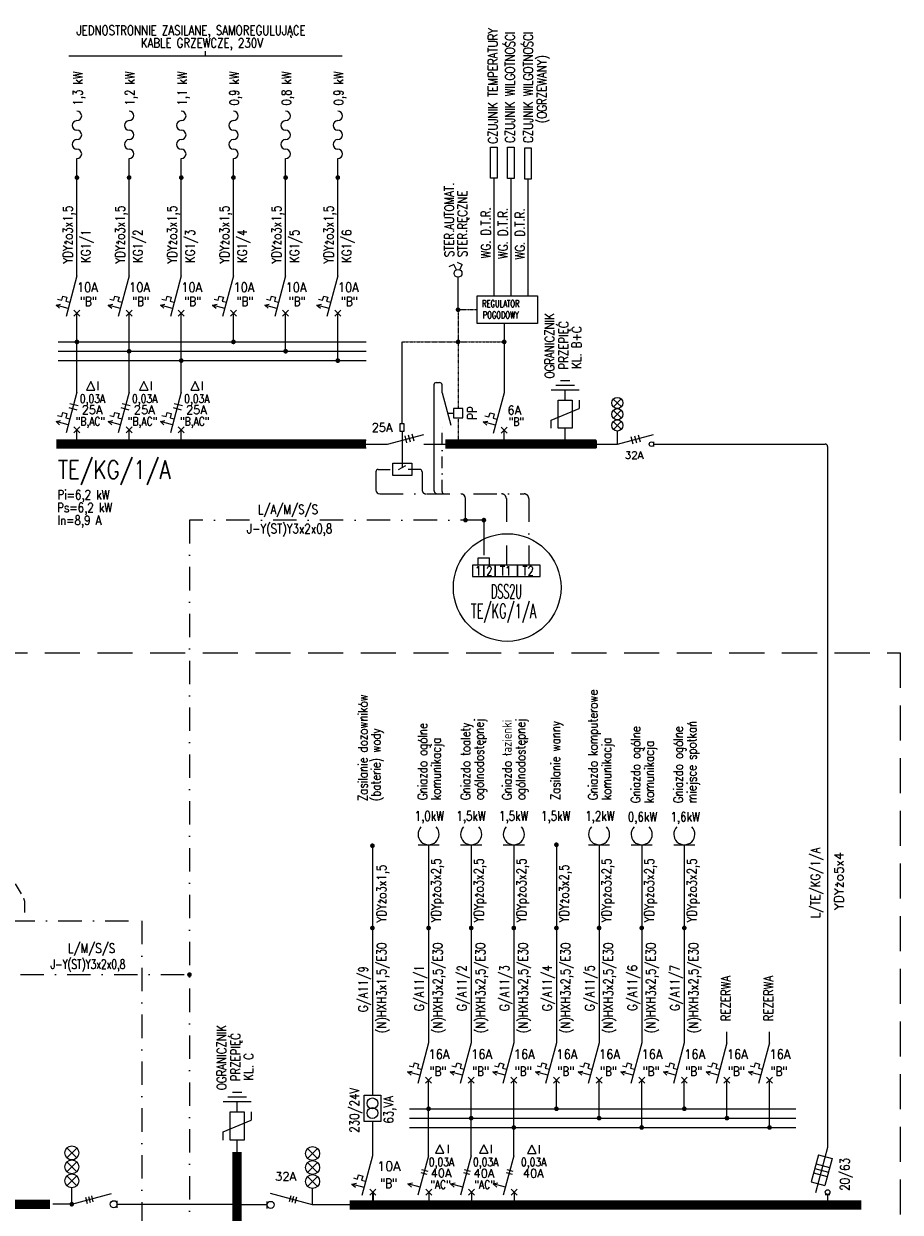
# Model space of a CAD drawing. Header units: inches. Extents: x -145354 to -97635, y 38777 to 78670.
# Tile 224 of 231: x -121897 to -120024, y 64978 to 67517. Entities that reach past the tile are written whole.
import ezdxf

# ---------------------------------------------------------------- set-up
doc = ezdxf.new("R2010")
doc.units = ezdxf.units.IN
doc.header["$MEASUREMENT"] = 0
for name, pattern in [('DASHDOTX2', [2, 1, -0.5, 0, -0.5]), ('DASHEDX2', [1.5, 1, -0.5]), ('DOT___DASHED', [0.335139, 0.176389, -0.088194, 0, -0.070556]), ('HIDDEN', [0.375, 0.25, -0.125]), ('HIDDEN2', [0.1875, 0.125, -0.0625]), ('LT-SOLID', [0])]:
    doc.linetypes.add(name, pattern=pattern)
doc.layers.add('E-35', color=6, linetype='Continuous', lineweight=25)
for name, color, linetype in [('E135', 6, 'Continuous'), ('E25', 6, 'Continuous'), ('E35', 6, 'Continuous'), ('E50', 3, 'Continuous')]:
    doc.layers.add(name, color=color, linetype=linetype)
doc.styles.add('ROMANS', font='romans', dxfattribs={"width": 0.85})
doc.styles.add('SYM', font='ROMANS.SHX', dxfattribs={"width": 0.7})

msp = doc.modelspace()

# ---------------------------------------------------------------- linework, layer by layer
at = {"layer": 'E-35', "linetype": 'DOT___DASHED', "lineweight": 0, "ltscale": 0.7}
for p, q in [((-120927.65, 66906.27), (-120968.49, 66906.27)), ((-120968.49, 66906.27), (-120968.49, 66837.53)), ((-121088.25, 66837.53), (-120869.95, 66837.53))]:
    msp.add_line(p, q, dxfattribs=at)
at = {"layer": 'E-35', "linetype": 'DASHDOTX2', "ltscale": 0.5}
for p, q in [((-120968.49, 66837.53), (-120968.49, 66695.54)), ((-120968.49, 66675.54), (-120968.49, 66619.08))]:
    msp.add_line(p, q, dxfattribs=at)
at = {"layer": 'E-35', "linetype": 'DASHDOTX2', "ltscale": 25}
for p, q in [((-121002.85, 66517.8), (-121002.85, 66665.09)), ((-121138.93, 66565.13), (-121096.36, 66565.13)), ((-121050.22, 66565.13), (-121081.27, 66565.13)), ((-121914.63, 65679.84), (-121896.54, 65648.51)), ((-121895.2, 65643.51), (-121895.2, 65610.49))]:
    msp.add_line(p, q, dxfattribs=at)
at = {"layer": 'E-35', "ltscale": 25}
for p, q in [((-120952.71, 66456.78), (-120952.71, 66502.8)), ((-120925.39, 66360.28), (-120925.39, 66376.38)), ((-120925.39, 66376.38), (-120901.39, 66376.38)), ((-120901.39, 66360.28), (-120901.39, 66376.38))]:
    msp.add_line(p, q, dxfattribs=at)
at = {"layer": 'E-35', "const_width": 5}
msp.add_lwpolyline([(-120955.21, 66456.78, 1), (-120950.21, 66456.78, 1)], format="xyb", close=True, dxfattribs=at)
at = {"layer": 'E-35'}
msp.add_circle((-120863.54, 66312.7), 115.06, dxfattribs=at)
at = {"layer": 'E-35', "ltscale": 0.5}
msp.add_arc((-121135.93, 66520.8), 8, 180, 270, dxfattribs=at)
at = {"layer": 'E-35', "linetype": 'Continuous', "ltscale": 25}
msp.add_arc((-120962.71, 66502.8), 10, 0, 90, dxfattribs=at)
at = {"layer": 'E-35', "linetype": 'DASHDOTX2', "ltscale": 25}
msp.add_arc((-121905.2, 65643.51), 10, 0, 30.01141, dxfattribs=at)
at = {"layer": 'E135'}
for p, q in [((-120977.25, 67002.66), (-120988.18, 66997.56)), ((-120972.01, 66991.43), (-120977.25, 67002.66)), ((-120970.66, 67007.76), (-120959.73, 67002.66)), ((-120964.97, 66991.43), (-120959.73, 67002.66)), ((-120991.21, 66685.54), (-120978.49, 66685.54))]:
    msp.add_line(p, q, dxfattribs=at)
msp.add_lwpolyline([(-120978.49, 66675.54), (-120958.49, 66675.54), (-120958.49, 66695.54), (-120978.49, 66695.54)], close=True, dxfattribs=at)
msp.add_circle((-120968.49, 66983.88), 8.33, dxfattribs=at)
at = {"layer": 'E25', "color": 6}
msp.add_lwpolyline([(-120927.65, 66935.83), (-120798.62, 66935.83), (-120798.62, 66876.7), (-120927.65, 66876.7)], close=True, dxfattribs=at)
at = {"layer": 'E35'}
for p, q in [((-121215.85, 67447.9), (-121799.96, 67447.9)), ((-121507.91, 67447.9), (-121507.91, 67458.84)), ((-121782.93, 67188.6), (-121782.93, 67229.16)), ((-121671.45, 67188.6), (-121671.45, 67229.16)), ((-121559.96, 67188.6), (-121559.96, 67229.16)), ((-121448.47, 67188.6), (-121448.47, 67229.16)), ((-121336.98, 67188.6), (-121336.98, 67229.16)), ((-121225.49, 67188.6), (-121225.49, 67229.16)), ((-121815.46, 66926.81), (-121813.13, 66935.5)), ((-121813.13, 66935.5), (-121804.44, 66933.17)), ((-121804.44, 66933.17), (-121806.77, 66924.48)), ((-121703.97, 66926.81), (-121701.64, 66935.5)), ((-121701.64, 66935.5), (-121692.95, 66933.17)), ((-121692.95, 66933.17), (-121695.28, 66924.48)), ((-121592.48, 66926.81), (-121590.15, 66935.5)), ((-121590.15, 66935.5), (-121581.46, 66933.17)), ((-121581.46, 66933.17), (-121583.79, 66924.48)), ((-121480.99, 66926.81), (-121478.67, 66935.5)), ((-121478.67, 66935.5), (-121469.97, 66933.17)), ((-121469.97, 66933.17), (-121472.3, 66924.48)), ((-121369.51, 66926.81), (-121367.18, 66935.5)), ((-121367.18, 66935.5), (-121358.48, 66933.17)), ((-121358.48, 66933.17), (-121360.81, 66924.48)), ((-121258.02, 66926.81), (-121255.69, 66935.5)), ((-121255.69, 66935.5), (-121246.99, 66933.17)), ((-121246.99, 66933.17), (-121249.32, 66924.48)), ((-121827.65, 66916.1), (-121817.79, 66918.11)), ((-121827.65, 66916.1), (-121820.12, 66909.42)), ((-121801.57, 66909.11), (-121827.65, 66916.1)), ((-121827.65, 66916.1), (-121820.12, 66909.42)), ((-121824.16, 66929.14), (-121815.46, 66926.81)), ((-121806.77, 66924.48), (-121798.08, 66922.15)), ((-121716.16, 66916.1), (-121706.3, 66918.11)), ((-121716.16, 66916.1), (-121708.63, 66909.42)), ((-121690.08, 66909.11), (-121716.16, 66916.1)), ((-121716.16, 66916.1), (-121708.63, 66909.42)), ((-121712.67, 66929.14), (-121703.97, 66926.81)), ((-121695.28, 66924.48), (-121686.59, 66922.15)), ((-121604.67, 66916.1), (-121594.81, 66918.11)), ((-121604.67, 66916.1), (-121597.14, 66909.42)), ((-121578.59, 66909.11), (-121604.67, 66916.1)), ((-121604.67, 66916.1), (-121597.14, 66909.42)), ((-121601.18, 66929.14), (-121592.48, 66926.81)), ((-121583.79, 66924.48), (-121575.1, 66922.15)), ((-121493.18, 66916.1), (-121483.32, 66918.11)), ((-121493.18, 66916.1), (-121485.65, 66909.42)), ((-121467.1, 66909.11), (-121493.18, 66916.1)), ((-121493.18, 66916.1), (-121485.65, 66909.42)), ((-121489.69, 66929.14), (-121480.99, 66926.81)), ((-121472.3, 66924.48), (-121463.61, 66922.15)), ((-121381.69, 66916.1), (-121371.83, 66918.11)), ((-121381.69, 66916.1), (-121374.16, 66909.42)), ((-121355.61, 66909.11), (-121381.69, 66916.1)), ((-121381.69, 66916.1), (-121374.16, 66909.42)), ((-121378.2, 66929.14), (-121369.51, 66926.81)), ((-121360.81, 66924.48), (-121352.12, 66922.15)), ((-121270.2, 66916.1), (-121260.35, 66918.11)), ((-121270.2, 66916.1), (-121262.67, 66909.42)), ((-121244.12, 66909.11), (-121270.2, 66916.1)), ((-121270.2, 66916.1), (-121262.67, 66909.42)), ((-121266.71, 66929.14), (-121258.02, 66926.81)), ((-121249.32, 66924.48), (-121240.63, 66922.15)), ((-121789.3, 66905.03), (-121776.57, 66892.3)), ((-121789.3, 66892.3), (-121776.57, 66905.03)), ((-121677.81, 66905.03), (-121665.08, 66892.3)), ((-121677.81, 66892.3), (-121665.08, 66905.03)), ((-121566.32, 66905.03), (-121553.59, 66892.3)), ((-121566.32, 66892.3), (-121553.59, 66905.03)), ((-121454.83, 66905.03), (-121442.1, 66892.3)), ((-121454.83, 66892.3), (-121442.1, 66905.03)), ((-121343.34, 66905.03), (-121330.61, 66892.3)), ((-121343.34, 66892.3), (-121330.61, 66905.03)), ((-121231.85, 66905.03), (-121219.12, 66892.3)), ((-121231.85, 66892.3), (-121219.12, 66905.03)), ((-121782.93, 66729.83), (-121782.93, 66837.53)), ((-121671.45, 66729.83), (-121671.45, 66837.53)), ((-121559.96, 66729.83), (-121559.96, 66837.53)), ((-120749.75, 66755.07), (-120729.75, 66755.07)), ((-121753.55, 66752.73), (-121762.55, 66734.73)), ((-121762.55, 66734.73), (-121744.55, 66734.73)), ((-121744.55, 66734.73), (-121753.55, 66752.73)), ((-121639.94, 66752.73), (-121648.94, 66734.73)), ((-121648.94, 66734.73), (-121630.94, 66734.73)), ((-121630.94, 66734.73), (-121639.94, 66752.73)), ((-121530.58, 66752.73), (-121539.58, 66734.73)), ((-121539.58, 66734.73), (-121521.58, 66734.73)), ((-121521.58, 66734.73), (-121530.58, 66752.73)), ((-121020.07, 66745.64), (-121020.07, 66520.8)), ((-121015.07, 66750.64), (-121007.85, 66750.64)), ((-121002.85, 66729.01), (-121002.85, 66745.64)), ((-120769.83, 66735.07), (-120709.83, 66735.07)), ((-120759.75, 66745.07), (-120719.75, 66745.07)), ((-120739.83, 66712.87), (-120739.83, 66735.07)), ((-121797.87, 66706.08), (-121780.48, 66701.42)), ((-121686.38, 66706.08), (-121668.99, 66701.42)), ((-121574.89, 66706.08), (-121557.5, 66701.42)), ((-120709.75, 66712.87), (-120709.75, 66695.07)), ((-120636.78, 66715.43), (-120619.55, 66698.72)), ((-120636.65, 66698.59), (-120619.68, 66715.56)), ((-121824.16, 66680.31), (-121815.46, 66677.98)), ((-121815.46, 66677.98), (-121813.13, 66686.67)), ((-121813.13, 66686.67), (-121804.44, 66684.34)), ((-121804.44, 66684.34), (-121806.77, 66675.65)), ((-121800.57, 66697.38), (-121783.18, 66692.73)), ((-121712.67, 66680.31), (-121703.97, 66677.98)), ((-121703.97, 66677.98), (-121701.64, 66686.67)), ((-121701.64, 66686.67), (-121692.95, 66684.34)), ((-121692.95, 66684.34), (-121695.28, 66675.65)), ((-121689.08, 66697.38), (-121671.69, 66692.73)), ((-121601.18, 66680.31), (-121592.48, 66677.98)), ((-121592.48, 66677.98), (-121590.15, 66686.67)), ((-121590.15, 66686.67), (-121581.46, 66684.34)), ((-121581.46, 66684.34), (-121583.79, 66675.65)), ((-121577.59, 66697.38), (-121560.2, 66692.73)), ((-120911.17, 66679.49), (-120902.48, 66677.16)), ((-120902.48, 66677.16), (-120900.15, 66685.85)), ((-120900.15, 66685.85), (-120891.46, 66683.52)), ((-120891.46, 66683.52), (-120893.79, 66674.83)), ((-120769.91, 66670.66), (-120709.75, 66695.07)), ((-120636.78, 66691.43), (-120619.55, 66674.72)), ((-120636.65, 66674.59), (-120619.68, 66691.56)), ((-121827.65, 66667.27), (-121817.79, 66669.29)), ((-121801.57, 66660.28), (-121827.65, 66667.27)), ((-121827.65, 66667.27), (-121820.12, 66660.59)), ((-121806.77, 66675.65), (-121798.08, 66673.32)), ((-121789.3, 66643.48), (-121776.57, 66656.21)), ((-121789.3, 66656.21), (-121776.57, 66643.48)), ((-121716.16, 66667.27), (-121706.3, 66669.29)), ((-121690.08, 66660.28), (-121716.16, 66667.27)), ((-121716.16, 66667.27), (-121708.63, 66660.59)), ((-121695.28, 66675.65), (-121686.59, 66673.32)), ((-121677.81, 66643.48), (-121665.08, 66656.21)), ((-121677.81, 66656.21), (-121665.08, 66643.48)), ((-121604.67, 66667.27), (-121594.81, 66669.29)), ((-121578.59, 66660.28), (-121604.67, 66667.27)), ((-121604.67, 66667.27), (-121597.14, 66660.59)), ((-121583.79, 66675.65), (-121575.1, 66673.32)), ((-121566.32, 66643.48), (-121553.59, 66656.21)), ((-121566.32, 66656.21), (-121553.59, 66643.48)), ((-120914.67, 66666.45), (-120904.81, 66668.47)), ((-120888.59, 66659.46), (-120914.67, 66666.45)), ((-120914.67, 66666.45), (-120907.14, 66659.77)), ((-120893.79, 66674.83), (-120885.09, 66672.5)), ((-120876.32, 66642.66), (-120863.59, 66655.38)), ((-120876.32, 66655.38), (-120863.59, 66642.66)), ((-120769.91, 66652.87), (-120769.91, 66670.66)), ((-120636.78, 66667.43), (-120619.55, 66650.72)), ((-120636.65, 66650.59), (-120619.68, 66667.56)), ((-121782.93, 66627.08), (-121782.93, 66649.84)), ((-121671.45, 66627.08), (-121671.45, 66649.84)), ((-121559.96, 66627.08), (-121559.96, 66649.84)), ((-121082.59, 66637.16), (-121078.45, 66621.7)), ((-121074.87, 66639.23), (-121070.73, 66623.77)), ((-121067.14, 66641.3), (-121063, 66625.84)), ((-120869.95, 66627.08), (-120869.95, 66649.02)), ((-120739.83, 66627.08), (-120739.83, 66652.87)), ((-120628.16, 66619.08), (-120628.16, 66647.08)), ((-120599.33, 66635.09), (-120595.18, 66619.63)), ((-120591.6, 66637.16), (-120587.46, 66621.7)), ((-120583.87, 66639.23), (-120579.73, 66623.77)), ((-121823.35, 66627.08), (-121823.35, 66611.08)), ((-121164.9, 66627.08), (-121823.35, 66627.08)), ((-121823.35, 66611.08), (-121164.9, 66611.08)), ((-121088.25, 66627.36), (-121088.25, 66569.07)), ((-120673.77, 66627.08), (-120995.7, 66627.08)), ((-120995.7, 66611.08), (-120673.77, 66611.08)), ((-120550.44, 66614.28), (-120550.44, 66623.88)), ((-121143.93, 66560.13), (-121143.93, 66520.8)), ((-121045.22, 66560.13), (-121045.22, 66520.8)), ((-121054.06, 65763.17), (-121009.06, 65763.17)), ((-120962.98, 65763.17), (-120917.98, 65763.17)), ((-120871.9, 65763.17), (-120826.9, 65763.17)), ((-120689.73, 65763.17), (-120644.73, 65763.17)), ((-120598.65, 65763.17), (-120553.65, 65763.17)), ((-120507.57, 65763.17), (-120462.57, 65763.17)), ((-121072.78, 65290.71), (-121064.09, 65288.38)), ((-121064.09, 65288.38), (-121061.76, 65297.07)), ((-121061.76, 65297.07), (-121053.06, 65294.74)), ((-121053.06, 65294.74), (-121055.39, 65286.05)), ((-121055.39, 65286.05), (-121046.7, 65283.72)), ((-120981.7, 65290.71), (-120973, 65288.38)), ((-120973, 65288.38), (-120970.68, 65297.07)), ((-120970.68, 65297.07), (-120961.98, 65294.74)), ((-120961.98, 65294.74), (-120964.31, 65286.05)), ((-120964.31, 65286.05), (-120955.62, 65283.72)), ((-120890.62, 65290.71), (-120881.92, 65288.38)), ((-120881.92, 65288.38), (-120879.59, 65297.07)), ((-120879.59, 65297.07), (-120870.9, 65294.74)), ((-120870.9, 65294.74), (-120873.23, 65286.05)), ((-120873.23, 65286.05), (-120864.54, 65283.72)), ((-120799.54, 65290.71), (-120790.84, 65288.38)), ((-120790.84, 65288.38), (-120788.51, 65297.07)), ((-120788.51, 65297.07), (-120779.82, 65294.74)), ((-120779.82, 65294.74), (-120782.15, 65286.05)), ((-120782.15, 65286.05), (-120773.46, 65283.72)), ((-120708.46, 65290.71), (-120699.76, 65288.38)), ((-120699.76, 65288.38), (-120697.43, 65297.07)), ((-120697.43, 65297.07), (-120688.74, 65294.74)), ((-120688.74, 65294.74), (-120691.07, 65286.05)), ((-120691.07, 65286.05), (-120682.38, 65283.72)), ((-120617.37, 65290.71), (-120608.68, 65288.38)), ((-120608.68, 65288.38), (-120606.35, 65297.07)), ((-120606.35, 65297.07), (-120597.66, 65294.74)), ((-120597.66, 65294.74), (-120599.99, 65286.05)), ((-120599.99, 65286.05), (-120591.29, 65283.72)), ((-120526.29, 65290.71), (-120517.6, 65288.38)), ((-120517.6, 65288.38), (-120515.27, 65297.07)), ((-120515.27, 65297.07), (-120506.58, 65294.74)), ((-120506.58, 65294.74), (-120508.91, 65286.05)), ((-120508.91, 65286.05), (-120500.21, 65283.72)), ((-120435.21, 65290.71), (-120426.52, 65288.38)), ((-120426.52, 65288.38), (-120424.19, 65297.07)), ((-120424.19, 65297.07), (-120415.5, 65294.74)), ((-120415.5, 65294.74), (-120417.83, 65286.05)), ((-120417.83, 65286.05), (-120409.13, 65283.72)), ((-120344.13, 65290.71), (-120335.44, 65288.38)), ((-120335.44, 65288.38), (-120333.11, 65297.07)), ((-120333.11, 65297.07), (-120324.42, 65294.74)), ((-120324.42, 65294.74), (-120326.75, 65286.05)), ((-120326.75, 65286.05), (-120318.05, 65283.72)), ((-121076.27, 65277.67), (-121066.41, 65279.69)), ((-121076.27, 65277.67), (-121068.74, 65270.99)), ((-121050.19, 65270.68), (-121076.27, 65277.67)), ((-121076.27, 65277.67), (-121068.74, 65270.99)), ((-121037.92, 65266.61), (-121025.19, 65253.88)), ((-121037.92, 65253.88), (-121025.19, 65266.61)), ((-120985.19, 65277.67), (-120975.33, 65279.69)), ((-120985.19, 65277.67), (-120977.66, 65270.99)), ((-120959.11, 65270.68), (-120985.19, 65277.67)), ((-120946.84, 65266.61), (-120934.11, 65253.88)), ((-120946.84, 65253.88), (-120934.11, 65266.61)), ((-120894.11, 65277.67), (-120884.25, 65279.69)), ((-120894.11, 65277.67), (-120886.58, 65270.99)), ((-120868.03, 65270.68), (-120894.11, 65277.67)), ((-120855.76, 65266.61), (-120843.03, 65253.88)), ((-120855.76, 65253.88), (-120843.03, 65266.61)), ((-120803.03, 65277.67), (-120793.17, 65279.69)), ((-120803.03, 65277.67), (-120795.5, 65270.99)), ((-120776.95, 65270.68), (-120803.03, 65277.67)), ((-120764.68, 65266.61), (-120751.95, 65253.88)), ((-120764.68, 65253.88), (-120751.95, 65266.61)), ((-120711.95, 65277.67), (-120702.09, 65279.69)), ((-120711.95, 65277.67), (-120704.42, 65270.99)), ((-120685.87, 65270.68), (-120711.95, 65277.67)), ((-120673.6, 65266.61), (-120660.87, 65253.88)), ((-120673.6, 65253.88), (-120660.87, 65266.61)), ((-120620.87, 65277.67), (-120611.01, 65279.69)), ((-120620.87, 65277.67), (-120613.34, 65270.99)), ((-120594.79, 65270.68), (-120620.87, 65277.67)), ((-120582.52, 65266.61), (-120569.79, 65253.88)), ((-120582.52, 65253.88), (-120569.79, 65266.61)), ((-120529.79, 65277.67), (-120519.93, 65279.69)), ((-120529.79, 65277.67), (-120522.26, 65270.99)), ((-120503.71, 65270.68), (-120529.79, 65277.67)), ((-120491.44, 65266.61), (-120478.71, 65253.88)), ((-120491.44, 65253.88), (-120478.71, 65266.61)), ((-120438.71, 65277.67), (-120428.85, 65279.69)), ((-120438.71, 65277.67), (-120431.18, 65270.99)), ((-120412.63, 65270.68), (-120438.71, 65277.67)), ((-120400.36, 65266.61), (-120387.63, 65253.88)), ((-120400.36, 65253.88), (-120387.63, 65266.61)), ((-120347.63, 65277.67), (-120337.77, 65279.69)), ((-120347.63, 65277.67), (-120340.1, 65270.99)), ((-120321.55, 65270.68), (-120347.63, 65277.67)), ((-120309.28, 65266.61), (-120296.55, 65253.88)), ((-120309.28, 65253.88), (-120296.55, 65266.61)), ((-121450.64, 65234.43), (-121430.64, 65234.43)), ((-121470.72, 65214.43), (-121410.72, 65214.43)), ((-121460.64, 65224.43), (-121420.64, 65224.43)), ((-121440.72, 65192.23), (-121440.72, 65214.43)), ((-121410.64, 65192.23), (-121410.64, 65174.43)), ((-121470.8, 65150.02), (-121410.64, 65174.43)), ((-121470.8, 65132.23), (-121470.8, 65150.02)), ((-121440.72, 65106.44), (-121440.72, 65132.23)), ((-121783.15, 65115.28), (-121804.67, 65094.42)), ((-121783.31, 65094.25), (-121804.5, 65115.44)), ((-121290.16, 65113.92), (-121268.64, 65093.06)), ((-121290, 65092.89), (-121268.8, 65114.09)), ((-121007.82, 65122.02), (-121016.82, 65104.02)), ((-120998.82, 65104.02), (-121007.82, 65122.02)), ((-120913.45, 65122.02), (-120922.45, 65104.02)), ((-120904.45, 65104.02), (-120913.45, 65122.02)), ((-120810.96, 65121.62), (-120819.96, 65103.62)), ((-120801.96, 65103.62), (-120810.96, 65121.62)), ((-120178.82, 65116.11), (-120204.7, 65019.52)), ((-121783.15, 65085.41), (-121804.67, 65064.55)), ((-121783.31, 65064.38), (-121804.5, 65085.58)), ((-121290.16, 65084.05), (-121268.64, 65063.19)), ((-121290, 65063.03), (-121268.8, 65084.22)), ((-121016.82, 65104.02), (-120998.82, 65104.02)), ((-120922.45, 65104.02), (-120904.45, 65104.02)), ((-120819.96, 65103.62), (-120801.96, 65103.62)), ((-120198.49, 65100.67), (-120214.02, 65042.72)), ((-120203.66, 65081.35), (-120174.69, 65073.59)), ((-120198.49, 65100.67), (-120169.51, 65092.91)), ((-120169.51, 65092.91), (-120185.04, 65034.95)), ((-121783.15, 65055.54), (-121804.67, 65034.68)), ((-121783.31, 65034.51), (-121804.5, 65055.71)), ((-121290.16, 65054.18), (-121268.64, 65033.32)), ((-121290, 65033.16), (-121268.8, 65054.35)), ((-121183.38, 65048.94), (-121181.05, 65057.64)), ((-121181.05, 65057.64), (-121172.36, 65055.31)), ((-121172.36, 65055.31), (-121174.69, 65046.61)), ((-121048.03, 65063.17), (-121035.07, 65059.7)), ((-121046.37, 65069.37), (-121033.41, 65065.9)), ((-120956.95, 65063.17), (-120943.99, 65059.7)), ((-120955.29, 65069.37), (-120942.33, 65065.9)), ((-120865.87, 65063.17), (-120852.91, 65059.7)), ((-120864.21, 65069.37), (-120851.25, 65065.9)), ((-120208.84, 65062.04), (-120179.86, 65054.27)), ((-120206.25, 65071.7), (-120177.27, 65063.93)), ((-121793.91, 64995.16), (-121793.91, 65030.13)), ((-121279.4, 64993.8), (-121279.4, 65028.77)), ((-121195.57, 65038.23), (-121185.71, 65040.25)), ((-121195.57, 65038.23), (-121188.04, 65031.56)), ((-121169.49, 65031.24), (-121195.57, 65038.23)), ((-121192.08, 65051.27), (-121183.38, 65048.94)), ((-121174.69, 65046.61), (-121166, 65044.28)), ((-121075.64, 65038.54), (-121065.78, 65040.55)), ((-121075.64, 65038.54), (-121068.11, 65031.86)), ((-121049.56, 65031.55), (-121075.64, 65038.54)), ((-120984.56, 65038.54), (-120974.7, 65040.55)), ((-120984.56, 65038.54), (-120977.03, 65031.86)), ((-120958.48, 65031.55), (-120984.56, 65038.54)), ((-120893.48, 65038.54), (-120883.62, 65040.55)), ((-120867.4, 65031.55), (-120893.48, 65038.54)), ((-120893.48, 65038.54), (-120885.95, 65031.86)), ((-120214.02, 65042.72), (-120185.04, 65034.95)), ((-121764.56, 65009.97), (-121761.08, 64997.01)), ((-121758.36, 65011.63), (-121754.89, 64998.67)), ((-121752.16, 65013.29), (-121748.69, 65000.33)), ((-121696.85, 64987.67), (-121696.85, 65002.65)), ((-121326.21, 65013.29), (-121329.69, 65000.33)), ((-121320.02, 65011.63), (-121323.49, 64998.67)), ((-121313.82, 65009.97), (-121317.29, 64997.01)), ((-121157.22, 65027.17), (-121144.49, 65014.44)), ((-121157.22, 65014.44), (-121144.49, 65027.17)), ((-121037.29, 65027.47), (-121024.56, 65014.75)), ((-121037.29, 65014.75), (-121024.56, 65027.47)), ((-120946.21, 65027.47), (-120933.48, 65014.75)), ((-120946.21, 65014.75), (-120933.48, 65027.47)), ((-120855.12, 65027.47), (-120842.4, 65014.75)), ((-120855.12, 65014.75), (-120842.4, 65027.47)), ((-120183.82, 65016.11), (-120173.82, 65016.11)), ((-121376.46, 64986.31), (-121376.46, 65001.3))]:
    msp.add_line(p, q, dxfattribs=at)
at = {"layer": 'E35', "color": 3}
for p, q in [((-121782.93, 66978.65), (-121806.23, 66891.72)), ((-121671.45, 66978.65), (-121694.74, 66891.72)), ((-121559.96, 66978.65), (-121583.25, 66891.72)), ((-121448.47, 66978.65), (-121471.76, 66891.72)), ((-121336.98, 66978.65), (-121360.27, 66891.72)), ((-121225.49, 66978.65), (-121248.78, 66891.72)), ((-121782.93, 66729.83), (-121806.23, 66642.9)), ((-121671.45, 66729.83), (-121694.74, 66642.9)), ((-121559.96, 66729.83), (-121583.25, 66642.9)), ((-121002.85, 66729.01), (-120984.22, 66659.46)), ((-120869.95, 66729.01), (-120893.25, 66642.07)), ((-121119.16, 66619.08), (-121041.89, 66639.78)), ((-120628.16, 66619.08), (-120550.89, 66639.78)), ((-121031.56, 65340.23), (-121054.85, 65253.3)), ((-120940.48, 65340.23), (-120963.77, 65253.3)), ((-120849.4, 65340.23), (-120872.69, 65253.3)), ((-120758.32, 65340.23), (-120781.61, 65253.3)), ((-120667.23, 65340.23), (-120690.53, 65253.3)), ((-120576.15, 65340.23), (-120599.45, 65253.3)), ((-120485.07, 65340.23), (-120508.37, 65253.3)), ((-120393.99, 65340.23), (-120417.29, 65253.3)), ((-120302.91, 65340.23), (-120326.21, 65253.3)), ((-121151.49, 65098.42), (-121174.15, 65013.86)), ((-121031.56, 65098.72), (-121054.22, 65014.16)), ((-120940.48, 65098.72), (-120963.14, 65014.16)), ((-120849.4, 65098.72), (-120872.05, 65014.16)), ((-121793.91, 64995.16), (-121709.35, 65017.82)), ((-121279.4, 64993.8), (-121369.03, 65017.82))]:
    msp.add_line(p, q, dxfattribs=at)
at = {"layer": 'E35', "linetype": 'Continuous', "lineweight": 0}
for p, q in [((-121823.35, 66837.53), (-121164.9, 66837.53)), ((-121088.25, 66662.73), (-121088.25, 66837.53)), ((-121823.35, 66817.53), (-121164.9, 66817.53)), ((-121823.35, 66797.53), (-121164.9, 66797.53)), ((-121088.25, 66646.73), (-121088.25, 66627.36)), ((-121071.97, 65199.1), (-120247.04, 65199.1)), ((-121071.97, 65179.1), (-120247.04, 65179.1)), ((-121071.97, 65159.1), (-120247.04, 65159.1)), ((-121150.22, 65021.11), (-121150.22, 64993.8)), ((-121030.92, 65021.11), (-121030.92, 64993.8)), ((-120939.84, 65021.11), (-120939.84, 64993.8)), ((-120848.76, 65021.11), (-120848.76, 64993.8))]:
    msp.add_line(p, q, dxfattribs=at)
at = {"layer": 'E35', "ltscale": 0.25}
msp.add_line((-120673.77, 66627.08), (-120673.77, 66611.08), dxfattribs=at)
at = {"layer": 'E35', "ltscale": 60}
msp.add_line((-121096.14, 66565.13), (-121080.14, 66573.13), dxfattribs=at)
at = {"layer": 'E35', "linetype": 'HIDDEN', "ltscale": 300}
for p, q in [((-123763.91, 66173.3), (-120023.71, 66173.3)), ((-120023.71, 66173.3), (-120023.71, 63681.54))]:
    msp.add_line(p, q, dxfattribs=at)
at = {"layer": 'E35'}
for points in [[(-120898.96, 67253.54), (-120885.32, 67253.54), (-120885.32, 67187.65), (-120898.96, 67187.65)], [(-120862.58, 67253.24), (-120848.94, 67253.24), (-120848.94, 67186.44), (-120862.58, 67186.44)], [(-120826.2, 67252.03), (-120812.56, 67252.03), (-120812.56, 67185.23), (-120826.2, 67185.23)], [(-120724.83, 66652.87), (-120754.83, 66652.87), (-120754.83, 66712.87), (-120724.83, 66712.87)], [(-120937.38, 66336.28), (-120913.38, 66336.28), (-120913.38, 66360.28), (-120937.38, 66360.28)], [(-120913.38, 66336.28), (-120889.38, 66336.28), (-120889.38, 66360.28), (-120913.38, 66360.28)], [(-120889.38, 66336.28), (-120841.38, 66336.28), (-120841.38, 66360.28), (-120889.38, 66360.28)], [(-120841.38, 66336.28), (-120793.38, 66336.28), (-120793.38, 66360.28), (-120841.38, 66360.28)], [(-121425.72, 65132.23), (-121455.72, 65132.23), (-121455.72, 65192.23), (-121425.72, 65192.23)]]:
    msp.add_lwpolyline(points, close=True, dxfattribs=at)
at = {"layer": 'E35', "ltscale": 60, "const_width": 5}
for points in [[(-121785.43, 67188.6, 1), (-121780.43, 67188.6, 1)], [(-121673.95, 67188.6, 1), (-121668.95, 67188.6, 1)], [(-121562.46, 67188.6, 1), (-121557.46, 67188.6, 1)], [(-121450.97, 67188.6, 1), (-121445.97, 67188.6, 1)], [(-121339.48, 67188.6, 1), (-121334.48, 67188.6, 1)], [(-121227.99, 67188.6, 1), (-121222.99, 67188.6, 1)]]:
    msp.add_lwpolyline(points, format="xyb", close=True, dxfattribs=at)
at = {"layer": 'E35', "linetype": 'Continuous', "lineweight": 0}
msp.add_lwpolyline([(-121083.39, 66646.73), (-121083.39, 66662.73), (-121093.12, 66662.73), (-121093.12, 66646.73)], close=True, dxfattribs=at)
at = {"layer": 'E35', "ltscale": 60}
msp.add_lwpolyline([(-121107.61, 66551.93), (-121107.61, 66578.27), (-121067.61, 66578.27), (-121067.61, 66551.93)], close=True, dxfattribs=at)
at = {"layer": 'E35', "ltscale": 0.5}
msp.add_lwpolyline([(-121169.44, 65228.2), (-121133.54, 65228.2), (-121133.54, 65172.25), (-121169.44, 65172.25)], close=True, dxfattribs=at)
at = {"layer": 'E35'}
for centre, radius in [((-120628.16, 66707.08), 12), ((-120628.16, 66683.08), 12), ((-120628.16, 66659.08), 12), ((-120555.24, 66619.08), 4.8), ((-121793.91, 65104.85), 14.98), ((-121279.4, 65103.49), 14.98), ((-121793.91, 65074.98), 14.98), ((-121279.4, 65073.62), 14.98), ((-121793.91, 65045.11), 14.98), ((-121279.4, 65043.75), 14.98), ((-121704.34, 64995.16), 7.49), ((-120178.82, 65021.11), 5), ((-121368.97, 64993.8), 7.49)]:
    msp.add_circle(centre, radius, dxfattribs=at)
at = {"layer": 'E35', "ltscale": 0.5}
for centre in [(-121151.49, 65210.53), (-121151.49, 65189.92)]:
    msp.add_circle(centre, 11.61, dxfattribs=at)
at = {"layer": 'E35'}
for centre, radius, start, end in [((-121782.93, 67320.42), 10.14, 270, 90), ((-121671.45, 67320.42), 10.14, 270, 90), ((-121559.96, 67320.42), 10.14, 270, 90), ((-121448.47, 67320.42), 10.14, 270, 90), ((-121336.98, 67320.42), 10.14, 270, 90), ((-121225.49, 67320.42), 10.14, 270, 90), ((-121782.93, 67300.14), 10.14, 90, 270), ((-121782.93, 67279.86), 10.14, 270, 90), ((-121671.45, 67300.14), 10.14, 90, 270), ((-121671.45, 67279.86), 10.14, 270, 90), ((-121559.96, 67300.14), 10.14, 90, 270), ((-121559.96, 67279.86), 10.14, 270, 90), ((-121448.47, 67300.14), 10.14, 90, 270), ((-121448.47, 67279.86), 10.14, 270, 90), ((-121336.98, 67300.14), 10.14, 90, 270), ((-121336.98, 67279.86), 10.14, 270, 90), ((-121225.49, 67300.14), 10.14, 90, 270), ((-121225.49, 67279.86), 10.14, 270, 90), ((-121782.93, 67259.58), 10.14, 90, 270), ((-121671.45, 67259.58), 10.14, 90, 270), ((-121559.96, 67259.58), 10.14, 90, 270), ((-121448.47, 67259.58), 10.14, 90, 270), ((-121336.98, 67259.58), 10.14, 90, 270), ((-121225.49, 67259.58), 10.14, 90, 270), ((-121782.93, 67239.3), 10.14, 270, 90), ((-121671.45, 67239.3), 10.14, 270, 90), ((-121559.96, 67239.3), 10.14, 270, 90), ((-121448.47, 67239.3), 10.14, 270, 90), ((-121336.98, 67239.3), 10.14, 270, 90), ((-121225.49, 67239.3), 10.14, 270, 90), ((-121015.07, 66745.64), 5, 90, 180), ((-121007.85, 66745.64), 5, 0, 90), ((-121138.93, 66560.13), 5, 90, 180), ((-121050.22, 66560.13), 5, 0, 90), ((-121031.56, 65785.67), 22.5, 136.04622, 43.95378), ((-120940.48, 65785.67), 22.5, 136.04622, 43.95378), ((-120849.4, 65785.67), 22.5, 136.04622, 43.95378), ((-120667.23, 65785.67), 22.5, 136.04622, 43.95378), ((-120576.15, 65785.67), 22.5, 136.04622, 43.95378), ((-120485.07, 65785.67), 22.5, 136.04622, 43.95378)]:
    msp.add_arc(centre, radius, start, end, dxfattribs=at)
at = {"layer": 'E35', "ltscale": 25}
msp.add_arc((-120997.85, 66517.8), 5, 180, 270, dxfattribs=at)
at = {"layer": 'E50', "ltscale": 60}
for p, q in [((-121782.93, 66978.65), (-121782.93, 67188.6)), ((-121671.45, 66978.65), (-121671.45, 67188.6)), ((-121559.96, 66978.65), (-121559.96, 67188.6)), ((-121448.47, 66978.65), (-121448.47, 67188.6)), ((-121336.98, 66978.65), (-121336.98, 67188.6)), ((-121225.49, 66978.65), (-121225.49, 67188.6))]:
    msp.add_line(p, q, dxfattribs=at)
at = {"layer": 'E50'}
for p, q in [((-120891.22, 66935.83), (-120891.22, 67187.65)), ((-120854.84, 66935.83), (-120854.84, 67186.44)), ((-120818.46, 66935.83), (-120818.46, 67185.23)), ((-120178.82, 65016.11), (-120178.82, 64988.75)), ((-121696.85, 64995.16), (-121440.72, 64995.16)), ((-121376.46, 64993.8), (-121440.72, 64993.8)), ((-121440.72, 64993.8), (-121440.72, 63717.99)), ((-121143.4, 64993.8), (-121279.4, 64993.8))]:
    msp.add_line(p, q, dxfattribs=at)
at = {"layer": 'E50', "ltscale": 10}
msp.add_line((-120968.49, 66906.27), (-120968.49, 66975.55), dxfattribs=at)
at = {"layer": 'E50', "linetype": 'Continuous', "lineweight": 0}
for p, q in [((-121782.93, 66837.53), (-121782.93, 66898.67)), ((-121671.45, 66817.53), (-121671.45, 66898.67)), ((-121559.96, 66797.53), (-121559.96, 66898.67)), ((-121448.47, 66837.53), (-121448.47, 66898.67)), ((-121336.98, 66817.53), (-121336.98, 66898.67)), ((-121225.49, 66797.53), (-121225.49, 66898.67)), ((-120869.95, 66876.7), (-120869.95, 66729.01)), ((-120178.82, 66614.08), (-120178.82, 65116.11)), ((-121151.49, 65761.08), (-121151.49, 65228.2)), ((-121031.56, 65763.17), (-121031.56, 65340.23)), ((-120940.48, 65763.17), (-120940.48, 65340.23)), ((-120849.4, 65763.17), (-120849.4, 65340.23)), ((-120758.32, 65763.17), (-120758.32, 65340.23)), ((-120667.23, 65763.17), (-120667.23, 65340.23)), ((-120576.15, 65763.17), (-120576.15, 65340.23)), ((-120485.07, 65763.17), (-120485.07, 65340.23)), ((-121031.56, 65199.1), (-121031.56, 65260.24)), ((-120940.48, 65199.1), (-120940.48, 65260.24)), ((-120849.4, 65159.1), (-120849.4, 65260.24)), ((-120758.32, 65199.1), (-120758.32, 65260.24)), ((-120667.23, 65179.1), (-120667.23, 65260.24)), ((-120576.15, 65159.1), (-120576.15, 65260.24)), ((-120485.07, 65199.1), (-120485.07, 65260.24)), ((-120393.99, 65179.1), (-120393.99, 65260.24)), ((-120302.91, 65159.1), (-120302.91, 65260.24)), ((-121031.56, 65098.72), (-121031.56, 65199.39)), ((-120940.48, 65098.72), (-120940.48, 65199.1)), ((-121151.49, 65172.25), (-121151.49, 65098.42)), ((-120849.4, 65098.72), (-120849.4, 65159.39)), ((-121150.86, 64993.8), (-121150.86, 65020.81))]:
    msp.add_line(p, q, dxfattribs=at)
at = {"layer": 'E50', "linetype": 'LT-SOLID'}
for p, q in [((-121164.9, 66619.08), (-121119.16, 66619.08)), ((-121041.44, 66619.08), (-120995.7, 66619.08)), ((-120673.9, 66619.08), (-120628.16, 66619.08)), ((-120550.44, 66619.08), (-120183.82, 66619.08))]:
    msp.add_line(p, q, dxfattribs=at)
at = {"layer": 'E50', "color": 6, "linetype": 'DASHDOTX2', "ltscale": 50}
for p, q in [((-121135.93, 66512.8), (-120827.38, 66512.8)), ((-120865.38, 66502.8), (-120865.38, 66360.28)), ((-120817.38, 66502.8), (-120817.38, 66360.28)), ((-121542.44, 66456.78), (-121542.44, 63601.14)), ((-120913.39, 66456.78), (-121542.44, 66456.78)), ((-122723.67, 65600.49), (-121644.16, 65600.49)), ((-121644.16, 65600.49), (-121644.16, 63601.14)), ((-123705.62, 65485.7), (-121542.44, 65485.7))]:
    msp.add_line(p, q, dxfattribs=at)
at = {"layer": 'E50', "color": 6, "linetype": 'DASHDOTX2', "ltscale": 75}
msp.add_line((-120913.39, 66456.78), (-120913.39, 66376.38), dxfattribs=at)
at = {"layer": 'E50', "color": 6}
for p, q in [((-120393.99, 65340.23), (-120393.99, 65363.42)), ((-120302.91, 65340.23), (-120302.91, 65363.42))]:
    msp.add_line(p, q, dxfattribs=at)
at = {"layer": 'E50', "linetype": 'DASHEDX2', "ltscale": 0.1}
msp.add_line((-120178.82, 65016.11), (-120178.82, 64988.75), dxfattribs=at)
at = {"layer": 'E50', "linetype": 'Continuous'}
msp.add_line((-121793.91, 64995.16), (-121834.62, 64995.16), dxfattribs=at)
at = {"layer": 'E50'}
for points, const_width in [([(-120970.99, 66906.27, 1), (-120965.99, 66906.27, 1)], 5), ([(-120970.99, 66837.53, 1), (-120965.99, 66837.53, 1)], 5), ([(-120872.45, 66837.53, 1), (-120867.45, 66837.53, 1)], 5), ([(-121435.72, 64993.8, -1), (-121445.72, 64993.8, -1)], 10), ([(-121791.41, 64995.16, -1), (-121796.41, 64995.16, -1)], 5)]:
    msp.add_lwpolyline(points, format="xyb", close=True, dxfattribs=dict(at, const_width=const_width))
at = {"layer": 'E50', "linetype": 'Continuous', "const_width": 5}
for points in [[(-121785.43, 66837.53, 1), (-121780.43, 66837.53, 1)], [(-121450.97, 66837.53, 1), (-121445.97, 66837.53, 1)], [(-121673.95, 66817.53, 1), (-121668.95, 66817.53, 1)], [(-121339.48, 66817.53, 1), (-121334.48, 66817.53, 1)], [(-121562.46, 66797.53, 1), (-121557.46, 66797.53, 1)], [(-121227.99, 66797.53, 1), (-121222.99, 66797.53, 1)], [(-121153.99, 65761.08, 1), (-121148.99, 65761.08, 1)], [(-120760.82, 65763.17, 1), (-120755.82, 65763.17, 1)], [(-121153.99, 65585.35, 1), (-121148.99, 65585.35, 1)], [(-121034.06, 65585.35, 1), (-121029.06, 65585.35, 1)], [(-120942.98, 65585.35, 1), (-120937.98, 65585.35, 1)], [(-120851.9, 65585.35, 1), (-120846.9, 65585.35, 1)], [(-120760.82, 65585.35, 1), (-120755.82, 65585.35, 1)], [(-120669.73, 65585.35, 1), (-120664.73, 65585.35, 1)], [(-120578.65, 65585.35, 1), (-120573.65, 65585.35, 1)], [(-120487.57, 65585.35, 1), (-120482.57, 65585.35, 1)], [(-121034.06, 65199.1, 1), (-121029.06, 65199.1, 1)], [(-120942.98, 65179.1, 1), (-120937.98, 65179.1, 1)], [(-120760.82, 65199.1, 1), (-120755.82, 65199.1, 1)], [(-120669.73, 65179.1, 1), (-120664.73, 65179.1, 1)], [(-120487.57, 65199.1, 1), (-120482.57, 65199.1, 1)], [(-120396.49, 65179.1, 1), (-120391.49, 65179.1, 1)], [(-120851.9, 65159.1, 1), (-120846.9, 65159.1, 1)], [(-120578.65, 65159.1, 1), (-120573.65, 65159.1, 1)], [(-120305.41, 65159.1, 1), (-120300.41, 65159.1, 1)]]:
    msp.add_lwpolyline(points, format="xyb", close=True, dxfattribs=at)
at = {"layer": 'E50', "linetype": 'Continuous', "const_width": 20}
for points in [[(-121826.86, 66619.08), (-121164.9, 66619.08)], [(-120995.7, 66619.08), (-120673.9, 66619.08)]]:
    msp.add_lwpolyline(points, dxfattribs=at)
at = {"layer": 'E50', "color": 6, "linetype": 'DASHDOTX2', "ltscale": 50, "const_width": 5}
for points in [[(-120915.89, 66456.78, 1), (-120910.89, 66456.78, 1)], [(-121544.94, 65485.7, 1), (-121539.94, 65485.7, 1)]]:
    msp.add_lwpolyline(points, format="xyb", close=True, dxfattribs=at)
at = {"layer": 'E50', "ltscale": 60, "const_width": 20}
for points in [[(-121440.72, 65106.44), (-121440.72, 63849.47)], [(-121840.36, 64995.16), (-123704.04, 64995.16)], [(-121200.46, 64993.8), (-120106.5, 64993.8)]]:
    msp.add_lwpolyline(points, dxfattribs=at)
at = {"layer": 'E50', "lineweight": 0}
msp.add_arc((-120183.82, 66614.08), 5, 0, 90, dxfattribs=at)
at = {"layer": 'E50', "color": 6, "linetype": 'DASHDOTX2', "ltscale": 50}
for centre, radius, start, end in [((-121037.22, 66520.8), 8, 180, 270), ((-121012.07, 66520.8), 8, 180, 270), ((-120875.38, 66502.8), 10, 0, 90), ((-120827.38, 66502.8), 10, 0, 90)]:
    msp.add_arc(centre, radius, start, end, dxfattribs=at)

# ---------------------------------------------------------------- texts
at = {"layer": 'E35', "style": 'ROMANS'}
for s, height, width, p in [('JEDNOSTRONNIE ZASILANE, SAMOREGULUJĄCE', 20, 0.8, (-121783.83, 67493.21)), ('KABLE GRZEWCZE, 230V', 20, 0.8, (-121646.57, 67466.31)), ('10A', 20, 0.9, (-121783.12, 66944.23)), ('10A', 20, 0.9, (-121671.63, 66944.23)), ('10A', 20, 0.9, (-121560.14, 66944.23)), ('10A', 20, 0.9, (-121448.65, 66944.23)), ('10A', 20, 0.9, (-121337.16, 66944.23)), ('10A', 20, 0.9, (-121225.67, 66944.23)), ('"B"', 20, 0.8, (-121776.61, 66914.09)), ('"B"', 20, 0.8, (-121665.12, 66914.09)), ('"B"', 20, 0.8, (-121553.63, 66914.09)), ('"B"', 20, 0.8, (-121442.14, 66914.09)), ('"B"', 20, 0.8, (-121330.65, 66914.09)), ('"B"', 20, 0.8, (-121219.16, 66914.09)), ('REGULATOR', 15, 0.7, (-120917.14, 66911.4)), ('POGODOWY', 15, 0.7, (-120915.63, 66887.45)), ('0,03A', 18, 0.8, (-121776.76, 66707.23)), ('0,03A', 18, 0.8, (-121665.27, 66707.23)), ('0,03A', 18, 0.8, (-121553.78, 66707.23)), ('"B,AC"', 18, 0.8, (-121785.68, 66658.81)), ('"B,AC"', 18, 0.8, (-121674.19, 66658.81)), ('"B,AC"', 18, 0.8, (-121562.7, 66658.81)), ('"B"', 18, 0.8, (-120860.64, 66657.99)), ('Pi=6,2 kW', 20, 0.8, (-121824.69, 66500.97)), ('Ps=6,2 kW', 20, 0.8, (-121825.15, 66473.4)), ('L/A/M/S/S', 20, 0.8, (-121395.97, 66469.64)), ('In=8,9 A', 20, 0.8, (-121824.49, 66446.41)), ('J-Y(ST)Y3x2x0,8', 20, 0.8, (-121419.71, 66428.52)), ('1', 20, 0.8, (-120932.65, 66338.14)), ('2', 20, 0.8, (-120908.65, 66338.14)), ('T1', 20, 0.8, (-120879.12, 66338.14)), ('T2', 20, 0.8, (-120831.12, 66338.14)), ('1,0kW', 20, 0.8, (-121061.12, 65814.61)), ('1,5kW', 20, 0.8, (-120972.12, 65814.61)), ('1,5kW', 20, 0.8, (-120881.04, 65814.61)), ('1,5kW', 20, 0.8, (-120791.12, 65814.61)), ('1,2kW', 20, 0.8, (-120696.8, 65814.61)), ('0,6kW', 20, 0.8, (-120605.71, 65812.94)), ('1,6kW', 20, 0.8, (-120514.63, 65812.94)), ('L/M/S/S', 20, 0.8, (-121801.96, 65532.29)), ('J-Y(ST)Y3x2x0,8', 20, 0.7, (-121839.01, 65498.16)), ('16A', 20, 0.9, (-121031.74, 65305.81)), ('16A', 20, 0.9, (-120940.66, 65305.81)), ('16A', 20, 0.9, (-120849.58, 65305.81)), ('16A', 20, 0.9, (-120758.5, 65305.81)), ('16A', 20, 0.9, (-120667.42, 65305.81)), ('16A', 20, 0.9, (-120576.34, 65305.81)), ('16A', 20, 0.9, (-120485.26, 65305.81)), ('16A', 20, 0.9, (-120394.18, 65305.81)), ('16A', 20, 0.9, (-120303.09, 65305.81)), ('"B"', 20, 0.8, (-121029.7, 65269.21)), ('"B"', 20, 0.8, (-120938.62, 65269.21)), ('"B"', 20, 0.8, (-120847.54, 65269.21)), ('"B"', 20, 0.8, (-120756.46, 65269.21)), ('"B"', 20, 0.8, (-120665.37, 65269.21)), ('"B"', 20, 0.8, (-120574.29, 65269.21)), ('"B"', 20, 0.8, (-120483.21, 65269.21)), ('"B"', 20, 0.8, (-120392.13, 65269.21)), ('"B"', 20, 0.8, (-120301.05, 65269.21)), ('0,03A', 18, 0.8, (-121031.02, 65076.52)), ('0,03A', 18, 0.8, (-120936.65, 65076.52)), ('0,03A', 18, 0.8, (-120834.16, 65076.12)), ('"B"', 20, 0.8, (-121135.05, 65029.78)), ('"AC"', 18, 0.8, (-121027.98, 65028.1)), ('"AC"', 18, 0.8, (-120933.62, 65028.1))]:
    msp.add_text(s, height=height, dxfattribs=dict(at, width=width)).set_placement(p)
at = {"layer": 'E35', "style": 'ROMANS', "width": 0.8}
for s, p in [('CZUJNIK TEMPERATURY', (-120883.93, 67261.09)), ('CZUJNIK WILGOTNOŚCI', (-120847.55, 67262.6)), ('CZUJNIK WILGOTNOŚCI', (-120808.69, 67262.6)), ('(OGRZEWANY)', (-120779.62, 67304.74)), ('1,3 kW', (-121771.24, 67342.45)), ('1,2 kW', (-121659.75, 67342.45)), ('1,1 kW', (-121548.26, 67342.45)), ('0,9 kW', (-121436.78, 67342.45)), ('0,8 kW', (-121325.29, 67342.45)), ('0,9 kW', (-121213.8, 67342.45)), ('STER.AUTOMAT.', (-120977.34, 67018.66)), ('STER.RĘCZNE', (-120949.3, 67018.66)), ('YDYżo3x1,5', (-121792.28, 67005.1)), ('YDYżo3x1,5', (-121680.79, 67005.1)), ('YDYżo3x1,5', (-121569.47, 67005.1)), ('YDYżo3x1,5', (-121457.81, 67005.1)), ('YDYżo3x1,5', (-121346.5, 67005.1)), ('YDYżo3x1,5', (-121235.01, 67005.1)), ('WG. D.T.R.', (-120899.13, 67016.23)), ('WG. D.T.R.', (-120862.75, 67015.02)), ('WG. D.T.R.', (-120826.37, 67013.81)), ('KG1/1', (-121754.2, 67006.31)), ('KG1/2', (-121642.71, 67006.31)), ('KG1/3', (-121531.22, 67006.31)), ('KG1/4', (-121419.73, 67006.31)), ('KG1/5', (-121308.24, 67006.31)), ('KG1/6', (-121196.75, 67006.31)), ('PP', (-120928.7, 66671.38)), ('YDYżo3x1,5', (-121121.85, 65597.32)), ('YDYpżo3x2,5', (-121005.37, 65597.61)), ('YDYpżo3x2,5', (-120914.29, 65597.61)), ('YDYpżo3x2,5', (-120823.21, 65597.61)), ('YDYżo3x2,5', (-120732.12, 65597.61)), ('YDYpżo3x2,5', (-120641.04, 65597.61)), ('YDYpżo3x2,5', (-120549.96, 65597.61)), ('YDYpżo3x2,5', (-120458.88, 65597.61)), ('L/TE/KG/1/A', (-120194.93, 65606.61)), ('(N)HXH3x1,5/E30', (-121121.85, 65360.83)), ('(N)HXH3x2,5/E30', (-121001.92, 65360.83)), ('(N)HXH3x2,5/E30', (-120910.83, 65360.83)), ('(N)HXH3x2,5/E30', (-120819.75, 65360.83)), ('(N)HXH3x2,5/E30', (-120728.67, 65360.83)), ('(N)HXH3x2,5/E30', (-120637.59, 65360.83)), ('(N)HXH3x2,5/E30', (-120546.51, 65360.83)), ('(N)HXH3x2,5/E30', (-120455.43, 65360.83)), ('G/A11/9', (-121161.49, 65405.87)), ('G/A11/1', (-121041.56, 65407.97)), ('G/A11/2', (-120950.48, 65407.97)), ('G/A11/3', (-120859.4, 65407.97)), ('G/A11/4', (-120768.32, 65407.97)), ('G/A11/5', (-120677.23, 65407.97)), ('G/A11/6', (-120586.15, 65408.21)), ('G/A11/7', (-120495.07, 65408.21)), ('REZERWA', (-120386.36, 65386.15)), ('REZERWA', (-120295.28, 65386.15)), ('230/24V', (-121180.14, 65148.07)), ('63,VA', (-121106.88, 65167.48)), ('20/63', (-120132.16, 65023.95))]:
    msp.add_text(s, height=20, rotation=90, dxfattribs=at).set_placement(p)
at = {"layer": 'E35', "linetype": 'HIDDEN2', "style": 'ROMANS', "width": 0.8}
for s, p in [('OGRANICZNIK', (-120762.95, 66759.41)), ('PRZEPIĘĆ', (-120733.11, 66778.57)), ('KL. B+C', (-120705.23, 66780.25)), ('OGRANICZNIK', (-121463.85, 65238.77)), ('PRZEPIĘĆ', (-121434.01, 65257.93)), ('KL. C', (-121406.12, 65259.61))]:
    msp.add_text(s, height=20, rotation=90, dxfattribs=at).set_placement(p)
at = {"layer": 'E35', "style": 'ROMANS'}
for s, height, p in [('I', 18, (-121741.07, 66734.73)), ('I', 18, (-121627.45, 66734.73)), ('I', 18, (-121518.09, 66734.73)), ('25A', 18, (-121772.92, 66683.46)), ('25A', 18, (-121661.43, 66683.46)), ('25A', 18, (-121549.94, 66683.46)), ('6A', 18, (-120862.86, 66682.64)), ('25A', 18, (-121153.26, 66645.7)), ('32A', 16, (-120612.24, 66587.41)), ('I', 18, (-120992.79, 65104.02)), ('I', 18, (-120900.97, 65104.02)), ('I', 18, (-120798.47, 65103.62)), ('10A', 20, (-121141.38, 65066.37)), ('32A', 18, (-121359.33, 65045.55)), ('40A', 18, (-121027.18, 65052.75)), ('40A', 18, (-120935.74, 65052.35)), ('40A', 18, (-120830.32, 65052.35))]:
    msp.add_text(s, height=height, dxfattribs=at).set_placement(p)
at = {"layer": 'E35', "color": 7, "style": 'ROMANS'}
for s, width, p in [('DSS2U', 0.5, (-120898.32, 66289.29)), ('TE/KG/1/A', 0.6, (-120941.15, 66247.6))]:
    msp.add_text(s, height=30, dxfattribs=dict(at, width=width)).set_placement(p)
at = {"layer": 'E35', "color": 2, "style": 'ROMANS', "width": 0.8}
for s, p in [('Zasilanie dozowników', (-121161.92, 65856.47)), ('Gniazdo komputerowe', (-120670.28, 65858.56)), ('Gniazdo toalety', (-120942.63, 65858.56)), ('ogólnodostępnej', (-120913.73, 65858.56)), ('Gniazdo łazienki', (-120854.02, 65858.56)), ('ogólnodostępnej', (-120825.12, 65858.56)), ('Zasilanie wanny', (-120750.6, 65858.56)), ('(baterie) wody', (-121134.2, 65856.47)), ('Gniazdo ogólne', (-121034.6, 65858.56)), ('Gniazdo ogólne', (-120579.2, 65851.91)), ('Gniazdo ogólne', (-120488.12, 65851.91)), ('miejsce spotkań', (-120459.22, 65851.91)), ('komunikacja', (-121005.7, 65858.56)), ('komunikacja', (-120641.38, 65858.56)), ('komunikacja', (-120550.3, 65851.91))]:
    msp.add_text(s, height=20, rotation=90, dxfattribs=at).set_placement(p)
at = {"layer": 'E35', "style": 'ROMANS'}
msp.add_text('YDYżo5x4', height=19.2, rotation=90, dxfattribs=at).set_placement((-120145.27, 65623.94))
at = {"layer": 'E50', "style": 'SYM', "width": 0.8}
msp.add_text('TE/KG/1/A', height=38.8, dxfattribs=at).set_placement((-121823.34, 66545.02))

doc.saveas('drawing.dxf')
